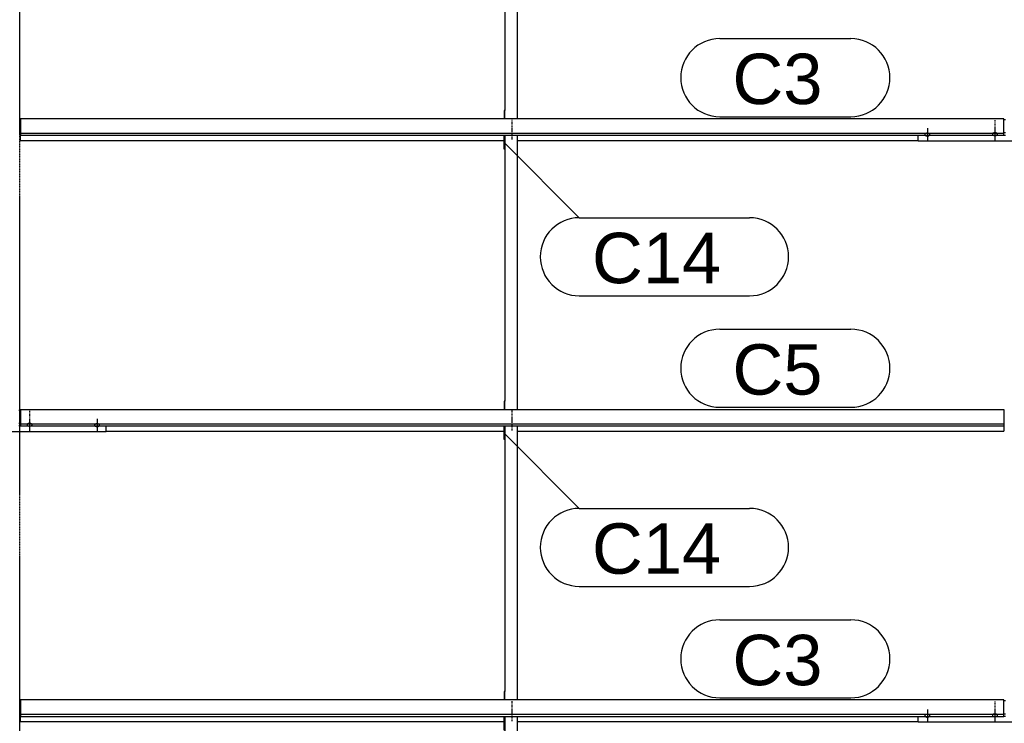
# Model space of a CAD drawing. Header units: millimetres. Extents: x -4888 to 73862, y -29046 to 15504.
# Tile 87 of 111: x 42000 to 45498, y 7215 to 9716. Entities that reach past the tile are written whole.
import ezdxf

# ---------------------------------------------------------------- set-up
doc = ezdxf.new("R2010")
doc.units = ezdxf.units.MM
doc.linetypes.add('DXK_LINE_DOT2', pattern=[3.9198, 1.9599, -1.9599])
doc.linetypes.add('DXK_LINE_DOT3', pattern=[5.9187, 2.979, -0.9799, 0.9799, -0.9799])
doc.styles.add('Arial', font='ARIAL.TTF', dxfattribs={"height": 0.2})

# ---------------------------------------------------------------- blocks, each defined once
blk = doc.blocks.new('Part-1953139-17175 - 1282')
at = {"color": 3, "linetype": 'Continuous'}
for p, q in [((45497, 7298.3), (42003, 7298.3)), ((42003, 7298.3), (42003, 7240.1)), ((45497, 7240.1), (45497, 7298.3)), ((42003, 7247.5), (45497, 7247.5)), ((42003, 7240.1), (45497, 7240.1)), ((42003, 7221.4), (42003, 7240.1)), ((42003, 7221.4), (43722, 7221.4)), ((43769, 7221.4), (45193, 7221.4))]:
    blk.add_line(p, q, dxfattribs=at)
blk = doc.blocks.new('Part-1953139-17174 - 1282')
at = {"color": 3, "linetype": 'Continuous'}
for p, q in [((42003, 8331.2), (45497, 8331.2)), ((42003, 8331.2), (42003, 8272.9)), ((45497, 8331.2), (45497, 8272.9)), ((42003, 8280.4), (45497, 8280.4)), ((42003, 8272.9), (45497, 8272.9)), ((45497, 8272.9), (45497, 8254.2)), ((42307, 8254.2), (43722, 8254.2)), ((43769, 8254.2), (45497, 8254.2))]:
    blk.add_line(p, q, dxfattribs=at)
blk = doc.blocks.new('Bolt-1953139-18695 - 1282')
at = {"color": 5, "linetype": 'DXK_LINE_DOT2'}
blk.add_line((43750, 8285.9), (43750, 8328.2), dxfattribs=at)
blk = doc.blocks.new('GridLine-1953139-4953 - 1282')
at = {"color": 174, "linetype": 'DXK_LINE_DOT3'}
blk.add_line((42000, -1750), (42000, 12340), dxfattribs=at)
blk = doc.blocks.new('Part-1953139-17173 - 1282')
at = {"color": 3, "linetype": 'Continuous'}
for p, q in [((45497, 9364), (42003, 9364)), ((42003, 9364), (42003, 9305.8)), ((45497, 9305.8), (45497, 9364)), ((42003, 9313.2), (45497, 9313.2)), ((42003, 9305.8), (45497, 9305.8)), ((42003, 9287.1), (42003, 9305.8)), ((42003, 9287.1), (43722, 9287.1)), ((43769, 9287.1), (45193, 9287.1))]:
    blk.add_line(p, q, dxfattribs=at)
blk = doc.blocks.new('Part-1953139-17577 - 1282')
at = {"color": 3, "linetype": 'Continuous'}
for p, q in [((45497, 9361.6), (45503, 9361.6)), ((45497, 9315), (45503, 9315)), ((45497, 9306.5), (45503, 9306.5)), ((45193, 9284.7), (45193, 9305.8)), ((45807, 9284.7), (45193, 9284.7)), ((45807, 9284.7), (45807, 9305.8))]:
    blk.add_line(p, q, dxfattribs=at)
blk = doc.blocks.new('Bolt-1953139-17580 - 1282')
at = {"color": 5, "linetype": 'Continuous'}
for p, q in [((45456.2, 9310.4), (45456, 9309.9)), ((45456, 9309.9), (45456, 9309.4)), ((45456, 9309.4), (45456, 9309)), ((45456, 9309), (45456.2, 9308.5)), ((45456.4, 9310.8), (45456.2, 9310.4)), ((45456.2, 9308.5), (45456.4, 9308.1)), ((45456.7, 9311.3), (45456.4, 9310.8)), ((45456.4, 9308.1), (45456.7, 9307.6)), ((45457.1, 9311.7), (45456.7, 9311.3)), ((45456.7, 9307.6), (45457.1, 9307.2)), ((45457.5, 9312.1), (45457.1, 9311.7)), ((45457.1, 9307.2), (45457.5, 9306.8)), ((45458, 9312.5), (45457.5, 9312.1)), ((45457.5, 9306.8), (45458, 9306.4)), ((45458.6, 9312.8), (45458, 9312.5)), ((45458, 9306.4), (45458.6, 9306.1)), ((45459.3, 9313.1), (45458.6, 9312.8)), ((45458.6, 9306.1), (45459.3, 9305.7)), ((45460, 9313.4), (45459.3, 9313.1)), ((45460.8, 9313.7), (45460, 9313.4)), ((45461.6, 9313.9), (45460.8, 9313.7)), ((45462.4, 9314), (45461.6, 9313.9)), ((45463.2, 9314.1), (45462.4, 9314)), ((45464.1, 9314.2), (45463.2, 9314.1)), ((45465, 9314.2), (45464.1, 9314.2)), ((45465, 9329.2), (45465, 9286.8)), ((45465.9, 9314.2), (45465, 9314.2)), ((45466.8, 9314.1), (45465.9, 9314.2)), ((45467.6, 9314), (45466.8, 9314.1)), ((45468.4, 9313.9), (45467.6, 9314)), ((45469.2, 9313.7), (45468.4, 9313.9)), ((45470, 9313.4), (45469.2, 9313.7)), ((45470.7, 9313.1), (45470, 9313.4)), ((45471.4, 9312.8), (45470.7, 9313.1)), ((45470.7, 9305.7), (45471.4, 9306.1)), ((45472, 9312.5), (45471.4, 9312.8)), ((45471.4, 9306.1), (45472, 9306.4)), ((45472.5, 9312.1), (45472, 9312.5)), ((45472, 9306.4), (45472.5, 9306.8)), ((45472.9, 9311.7), (45472.5, 9312.1)), ((45472.5, 9306.8), (45472.9, 9307.2)), ((45473.3, 9311.3), (45472.9, 9311.7)), ((45472.9, 9307.2), (45473.3, 9307.6)), ((45473.6, 9310.8), (45473.3, 9311.3)), ((45473.3, 9307.6), (45473.6, 9308.1)), ((45473.8, 9310.4), (45473.6, 9310.8)), ((45473.6, 9308.1), (45473.8, 9308.5)), ((45474, 9309.9), (45473.8, 9310.4)), ((45473.8, 9308.5), (45474, 9309)), ((45474, 9309.4), (45474, 9309.9)), ((45474, 9309), (45474, 9309.4)), ((45459.3, 9305.7), (45460, 9305.5)), ((45460, 9305.5), (45460.8, 9305.2)), ((45460.8, 9305.2), (45461.6, 9305)), ((45461.6, 9305), (45462.4, 9304.9)), ((45462.4, 9304.9), (45463.2, 9304.7)), ((45463.2, 9304.7), (45464.1, 9304.7)), ((45464.1, 9304.7), (45465, 9304.7)), ((45465, 9304.7), (45465.9, 9304.7)), ((45465.9, 9304.7), (45466.8, 9304.7)), ((45466.8, 9304.7), (45467.6, 9304.9)), ((45467.6, 9304.9), (45468.4, 9305)), ((45468.4, 9305), (45469.2, 9305.2)), ((45469.2, 9305.2), (45470, 9305.5)), ((45470, 9305.5), (45470.7, 9305.7))]:
    blk.add_line(p, q, dxfattribs=at)
blk = doc.blocks.new('Bolt-1953139-17581 - 1282')
at = {"color": 5, "linetype": 'DXK_LINE_DOT2'}
blk.add_line((45465, 9359), (45465, 9316.6), dxfattribs=at)
blk = doc.blocks.new('Bolt-1953139-17583 - 1282')
at = {"color": 5, "linetype": 'Continuous'}
for p, q in [((45216.2, 9309), (45216, 9308.6)), ((45216, 9308.6), (45216, 9308.1)), ((45216, 9308.1), (45216, 9307.6)), ((45216, 9307.6), (45216.2, 9307.2)), ((45216.4, 9309.5), (45216.2, 9309)), ((45216.2, 9307.2), (45216.4, 9306.7)), ((45216.7, 9309.9), (45216.4, 9309.5)), ((45216.4, 9306.7), (45216.7, 9306.3)), ((45217.1, 9310.3), (45216.7, 9309.9)), ((45216.7, 9306.3), (45217.1, 9305.8)), ((45217.5, 9310.8), (45217.1, 9310.3)), ((45218, 9311.1), (45217.5, 9310.8)), ((45218.6, 9311.5), (45218, 9311.1)), ((45219.3, 9311.8), (45218.6, 9311.5)), ((45220, 9312.1), (45219.3, 9311.8)), ((45220.8, 9312.3), (45220, 9312.1)), ((45221.6, 9312.5), (45220.8, 9312.3)), ((45222.4, 9312.7), (45221.6, 9312.5)), ((45223.2, 9312.8), (45222.4, 9312.7)), ((45224.1, 9312.9), (45223.2, 9312.8)), ((45225, 9312.9), (45224.1, 9312.9)), ((45225, 9330.6), (45225, 9288.3)), ((45225.9, 9312.9), (45225, 9312.9)), ((45226.8, 9312.8), (45225.9, 9312.9)), ((45227.6, 9312.7), (45226.8, 9312.8)), ((45228.4, 9312.5), (45227.6, 9312.7)), ((45229.2, 9312.3), (45228.4, 9312.5)), ((45230, 9312.1), (45229.2, 9312.3)), ((45230.7, 9311.8), (45230, 9312.1)), ((45231.4, 9311.5), (45230.7, 9311.8)), ((45232, 9311.1), (45231.4, 9311.5)), ((45232.5, 9310.8), (45232, 9311.1)), ((45232.9, 9310.3), (45232.5, 9310.8)), ((45233.3, 9309.9), (45232.9, 9310.3)), ((45232.9, 9305.8), (45233.3, 9306.3)), ((45233.6, 9309.5), (45233.3, 9309.9)), ((45233.3, 9306.3), (45233.6, 9306.7)), ((45233.8, 9309), (45233.6, 9309.5)), ((45233.6, 9306.7), (45233.8, 9307.2)), ((45234, 9308.6), (45233.8, 9309)), ((45233.8, 9307.2), (45234, 9307.6)), ((45234, 9308.1), (45234, 9308.6)), ((45234, 9307.6), (45234, 9308.1)), ((45217.1, 9305.8), (45217.5, 9305.4)), ((45217.5, 9305.4), (45218, 9305.1)), ((45218, 9305.1), (45218.6, 9304.7)), ((45218.6, 9304.7), (45219.3, 9304.4)), ((45219.3, 9304.4), (45220, 9304.1)), ((45220, 9304.1), (45220.8, 9303.9)), ((45220.8, 9303.9), (45221.6, 9303.7)), ((45221.6, 9303.7), (45222.4, 9303.5)), ((45222.4, 9303.5), (45223.2, 9303.4)), ((45223.2, 9303.4), (45224.1, 9303.3)), ((45224.1, 9303.3), (45225, 9303.3)), ((45225, 9303.3), (45225.9, 9303.3)), ((45225.9, 9303.3), (45226.8, 9303.4)), ((45226.8, 9303.4), (45227.6, 9303.5)), ((45227.6, 9303.5), (45228.4, 9303.7)), ((45228.4, 9303.7), (45229.2, 9303.9)), ((45229.2, 9303.9), (45230, 9304.1)), ((45230, 9304.1), (45230.7, 9304.4)), ((45230.7, 9304.4), (45231.4, 9304.7)), ((45231.4, 9304.7), (45232, 9305.1)), ((45232, 9305.1), (45232.5, 9305.4)), ((45232.5, 9305.4), (45232.9, 9305.8))]:
    blk.add_line(p, q, dxfattribs=at)
blk = doc.blocks.new('Part-1953139-17584 - 1282')
at = {"color": 3, "linetype": 'Continuous'}
for p, q in [((45497, 7295.9), (45503, 7295.9)), ((45497, 7249.3), (45503, 7249.3)), ((45193, 7219), (45193, 7240.1)), ((45807, 7219), (45193, 7219)), ((45497, 7240.8), (45503, 7240.8)), ((45807, 7219), (45807, 7240.1))]:
    blk.add_line(p, q, dxfattribs=at)
blk = doc.blocks.new('Bolt-1953139-17587 - 1282')
at = {"color": 5, "linetype": 'Continuous'}
for p, q in [((45456.2, 7244.7), (45456, 7244.2)), ((45456, 7244.2), (45456, 7243.7)), ((45456, 7243.7), (45456, 7243.3)), ((45456, 7243.3), (45456.2, 7242.8)), ((45456.4, 7245.1), (45456.2, 7244.7)), ((45456.2, 7242.8), (45456.4, 7242.3)), ((45456.7, 7245.6), (45456.4, 7245.1)), ((45456.4, 7242.3), (45456.7, 7241.9)), ((45457.1, 7246), (45456.7, 7245.6)), ((45456.7, 7241.9), (45457.1, 7241.5)), ((45457.5, 7246.4), (45457.1, 7246)), ((45458, 7246.8), (45457.5, 7246.4)), ((45458.6, 7247.1), (45458, 7246.8)), ((45459.3, 7247.4), (45458.6, 7247.1)), ((45460, 7247.7), (45459.3, 7247.4)), ((45460.8, 7248), (45460, 7247.7)), ((45461.6, 7248.2), (45460.8, 7248)), ((45462.4, 7248.3), (45461.6, 7248.2)), ((45463.2, 7248.4), (45462.4, 7248.3)), ((45464.1, 7248.5), (45463.2, 7248.4)), ((45465, 7248.5), (45464.1, 7248.5)), ((45465, 7263.5), (45465, 7221.1)), ((45465.9, 7248.5), (45465, 7248.5)), ((45466.8, 7248.4), (45465.9, 7248.5)), ((45467.6, 7248.3), (45466.8, 7248.4)), ((45468.4, 7248.2), (45467.6, 7248.3)), ((45469.2, 7248), (45468.4, 7248.2)), ((45470, 7247.7), (45469.2, 7248)), ((45470.7, 7247.4), (45470, 7247.7)), ((45471.4, 7247.1), (45470.7, 7247.4)), ((45472, 7246.8), (45471.4, 7247.1)), ((45472.5, 7246.4), (45472, 7246.8)), ((45472.9, 7246), (45472.5, 7246.4)), ((45473.3, 7245.6), (45472.9, 7246)), ((45472.9, 7241.5), (45473.3, 7241.9)), ((45473.6, 7245.1), (45473.3, 7245.6)), ((45473.3, 7241.9), (45473.6, 7242.3)), ((45473.8, 7244.7), (45473.6, 7245.1)), ((45473.6, 7242.3), (45473.8, 7242.8)), ((45474, 7244.2), (45473.8, 7244.7)), ((45473.8, 7242.8), (45474, 7243.3)), ((45474, 7243.7), (45474, 7244.2)), ((45474, 7243.3), (45474, 7243.7)), ((45457.1, 7241.5), (45457.5, 7241.1)), ((45457.5, 7241.1), (45458, 7240.7)), ((45458, 7240.7), (45458.6, 7240.3)), ((45458.6, 7240.3), (45459.3, 7240)), ((45459.3, 7240), (45460, 7239.7)), ((45460, 7239.7), (45460.8, 7239.5)), ((45460.8, 7239.5), (45461.6, 7239.3)), ((45461.6, 7239.3), (45462.4, 7239.1)), ((45462.4, 7239.1), (45463.2, 7239)), ((45463.2, 7239), (45464.1, 7239)), ((45464.1, 7239), (45465, 7238.9)), ((45465, 7238.9), (45465.9, 7239)), ((45465.9, 7239), (45466.8, 7239)), ((45466.8, 7239), (45467.6, 7239.1)), ((45467.6, 7239.1), (45468.4, 7239.3)), ((45468.4, 7239.3), (45469.2, 7239.5)), ((45469.2, 7239.5), (45470, 7239.7)), ((45470, 7239.7), (45470.7, 7240)), ((45470.7, 7240), (45471.4, 7240.3)), ((45471.4, 7240.3), (45472, 7240.7)), ((45472, 7240.7), (45472.5, 7241.1)), ((45472.5, 7241.1), (45472.9, 7241.5))]:
    blk.add_line(p, q, dxfattribs=at)
blk = doc.blocks.new('Bolt-1953139-17588 - 1282')
at = {"color": 5, "linetype": 'DXK_LINE_DOT2'}
blk.add_line((45465, 7293.3), (45465, 7250.9), dxfattribs=at)
blk = doc.blocks.new('Bolt-1953139-17590 - 1282')
at = {"color": 5, "linetype": 'Continuous'}
for p, q in [((45216.2, 7243.3), (45216, 7242.8)), ((45216, 7242.8), (45216, 7242.4)), ((45216, 7242.4), (45216, 7241.9)), ((45216, 7241.9), (45216.2, 7241.4)), ((45216.4, 7243.8), (45216.2, 7243.3)), ((45216.7, 7244.2), (45216.4, 7243.8)), ((45217.1, 7244.6), (45216.7, 7244.2)), ((45217.5, 7245), (45217.1, 7244.6)), ((45218, 7245.4), (45217.5, 7245)), ((45218.6, 7245.8), (45218, 7245.4)), ((45219.3, 7246.1), (45218.6, 7245.8)), ((45220, 7246.4), (45219.3, 7246.1)), ((45220.8, 7246.6), (45220, 7246.4)), ((45221.6, 7246.8), (45220.8, 7246.6)), ((45222.4, 7247), (45221.6, 7246.8)), ((45223.2, 7247.1), (45222.4, 7247)), ((45224.1, 7247.1), (45223.2, 7247.1)), ((45225, 7247.2), (45224.1, 7247.1)), ((45225, 7264.9), (45225, 7222.6)), ((45225.9, 7247.1), (45225, 7247.2)), ((45226.8, 7247.1), (45225.9, 7247.1)), ((45227.6, 7247), (45226.8, 7247.1)), ((45228.4, 7246.8), (45227.6, 7247)), ((45229.2, 7246.6), (45228.4, 7246.8)), ((45230, 7246.4), (45229.2, 7246.6)), ((45230.7, 7246.1), (45230, 7246.4)), ((45231.4, 7245.8), (45230.7, 7246.1)), ((45232, 7245.4), (45231.4, 7245.8)), ((45232.5, 7245), (45232, 7245.4)), ((45232.9, 7244.6), (45232.5, 7245)), ((45233.3, 7244.2), (45232.9, 7244.6)), ((45233.6, 7243.8), (45233.3, 7244.2)), ((45233.8, 7243.3), (45233.6, 7243.8)), ((45234, 7242.8), (45233.8, 7243.3)), ((45233.8, 7241.4), (45234, 7241.9)), ((45234, 7242.4), (45234, 7242.8)), ((45234, 7241.9), (45234, 7242.4)), ((45216.2, 7241.4), (45216.4, 7241)), ((45216.4, 7241), (45216.7, 7240.5)), ((45216.7, 7240.5), (45217.1, 7240.1)), ((45217.1, 7240.1), (45217.5, 7239.7)), ((45217.5, 7239.7), (45218, 7239.3)), ((45218, 7239.3), (45218.6, 7239)), ((45218.6, 7239), (45219.3, 7238.7)), ((45219.3, 7238.7), (45220, 7238.4)), ((45220, 7238.4), (45220.8, 7238.2)), ((45220.8, 7238.2), (45221.6, 7238)), ((45221.6, 7238), (45222.4, 7237.8)), ((45222.4, 7237.8), (45223.2, 7237.7)), ((45223.2, 7237.7), (45224.1, 7237.6)), ((45224.1, 7237.6), (45225, 7237.6)), ((45225, 7237.6), (45225.9, 7237.6)), ((45225.9, 7237.6), (45226.8, 7237.7)), ((45226.8, 7237.7), (45227.6, 7237.8)), ((45227.6, 7237.8), (45228.4, 7238)), ((45228.4, 7238), (45229.2, 7238.2)), ((45229.2, 7238.2), (45230, 7238.4)), ((45230, 7238.4), (45230.7, 7238.7)), ((45230.7, 7238.7), (45231.4, 7239)), ((45231.4, 7239), (45232, 7239.3)), ((45232, 7239.3), (45232.5, 7239.7)), ((45232.5, 7239.7), (45232.9, 7240.1)), ((45232.9, 7240.1), (45233.3, 7240.5)), ((45233.3, 7240.5), (45233.6, 7241)), ((45233.6, 7241), (45233.8, 7241.4))]:
    blk.add_line(p, q, dxfattribs=at)
blk = doc.blocks.new('Bolt-1953139-18696 - 1282')
at = {"color": 5, "linetype": 'DXK_LINE_DOT2'}
blk.add_line((43750, 8256.1), (43750, 8298.4), dxfattribs=at)
blk = doc.blocks.new('Bolt-1953139-18698 - 1282')
at = {"color": 5, "linetype": 'DXK_LINE_DOT2'}
blk.add_line((43750, 7253), (43750, 7295.4), dxfattribs=at)
blk = doc.blocks.new('Part-1953139-17766 - 1282')
at = {"color": 3, "linetype": 'Continuous'}
for p, q in [((41997, 8328.7), (42003, 8328.7)), ((41693, 8251.8), (41693, 8272.9)), ((41997, 8282.2), (42003, 8282.2)), ((41997, 8273.7), (42003, 8273.7)), ((42307, 8251.8), (42307, 8272.9)), ((42307, 8251.8), (41693, 8251.8))]:
    blk.add_line(p, q, dxfattribs=at)
blk = doc.blocks.new('Bolt-1953139-17769 - 1282')
at = {"color": 5, "linetype": 'Continuous'}
for p, q in [((42035, 8296.3), (42035, 8254)), ((42026.2, 8277.5), (42026, 8277.1)), ((42026, 8277.1), (42026, 8276.6)), ((42026, 8276.6), (42026, 8276.1)), ((42026, 8276.1), (42026.2, 8275.7)), ((42026.4, 8278), (42026.2, 8277.5)), ((42026.2, 8275.7), (42026.4, 8275.2)), ((42026.7, 8278.4), (42026.4, 8278)), ((42026.4, 8275.2), (42026.7, 8274.8)), ((42027.1, 8278.8), (42026.7, 8278.4)), ((42026.7, 8274.8), (42027.1, 8274.3)), ((42027.5, 8279.3), (42027.1, 8278.8)), ((42027.1, 8274.3), (42027.5, 8273.9)), ((42028, 8279.6), (42027.5, 8279.3)), ((42027.5, 8273.9), (42028, 8273.6)), ((42028.6, 8280), (42028, 8279.6)), ((42028, 8273.6), (42028.6, 8273.2)), ((42029.3, 8280.3), (42028.6, 8280)), ((42028.6, 8273.2), (42029.3, 8272.9)), ((42030, 8280.6), (42029.3, 8280.3)), ((42029.3, 8272.9), (42030, 8272.6)), ((42030.8, 8280.8), (42030, 8280.6)), ((42030, 8272.6), (42030.8, 8272.4)), ((42031.6, 8281), (42030.8, 8280.8)), ((42030.8, 8272.4), (42031.6, 8272.2)), ((42032.4, 8281.2), (42031.6, 8281)), ((42031.6, 8272.2), (42032.4, 8272)), ((42033.2, 8281.3), (42032.4, 8281.2)), ((42032.4, 8272), (42033.2, 8271.9)), ((42034.1, 8281.4), (42033.2, 8281.3)), ((42033.2, 8271.9), (42034.1, 8271.8)), ((42035, 8281.4), (42034.1, 8281.4)), ((42034.1, 8271.8), (42035, 8271.8)), ((42035.9, 8281.4), (42035, 8281.4)), ((42035, 8271.8), (42035.9, 8271.8)), ((42036.8, 8281.3), (42035.9, 8281.4)), ((42035.9, 8271.8), (42036.8, 8271.9)), ((42037.6, 8281.2), (42036.8, 8281.3)), ((42036.8, 8271.9), (42037.6, 8272)), ((42038.4, 8281), (42037.6, 8281.2)), ((42037.6, 8272), (42038.4, 8272.2)), ((42039.2, 8280.8), (42038.4, 8281)), ((42038.4, 8272.2), (42039.2, 8272.4)), ((42040, 8280.6), (42039.2, 8280.8)), ((42039.2, 8272.4), (42040, 8272.6)), ((42040.7, 8280.3), (42040, 8280.6)), ((42040, 8272.6), (42040.7, 8272.9)), ((42041.4, 8280), (42040.7, 8280.3)), ((42040.7, 8272.9), (42041.4, 8273.2)), ((42042, 8279.6), (42041.4, 8280)), ((42041.4, 8273.2), (42042, 8273.6)), ((42042.5, 8279.3), (42042, 8279.6)), ((42042, 8273.6), (42042.5, 8273.9)), ((42042.9, 8278.8), (42042.5, 8279.3)), ((42042.5, 8273.9), (42042.9, 8274.3)), ((42043.3, 8278.4), (42042.9, 8278.8)), ((42042.9, 8274.3), (42043.3, 8274.8)), ((42043.6, 8278), (42043.3, 8278.4)), ((42043.3, 8274.8), (42043.6, 8275.2)), ((42043.8, 8277.5), (42043.6, 8278)), ((42043.6, 8275.2), (42043.8, 8275.7)), ((42044, 8277.1), (42043.8, 8277.5)), ((42043.8, 8275.7), (42044, 8276.1)), ((42044, 8276.6), (42044, 8277.1)), ((42044, 8276.1), (42044, 8276.6))]:
    blk.add_line(p, q, dxfattribs=at)
blk = doc.blocks.new('Bolt-1953139-17770 - 1282')
at = {"color": 5, "linetype": 'DXK_LINE_DOT2'}
blk.add_line((42035, 8326.1), (42035, 8283.8), dxfattribs=at)
blk = doc.blocks.new('Bolt-1953139-17772 - 1282')
at = {"color": 5, "linetype": 'Continuous'}
for p, q in [((42275, 8297.8), (42275, 8255.4)), ((42266.2, 8276.2), (42266, 8275.7)), ((42266, 8275.7), (42266, 8275.2)), ((42266, 8275.2), (42266, 8274.8)), ((42266, 8274.8), (42266.2, 8274.3)), ((42266.4, 8276.6), (42266.2, 8276.2)), ((42266.2, 8274.3), (42266.4, 8273.8)), ((42266.7, 8277.1), (42266.4, 8276.6)), ((42266.4, 8273.8), (42266.7, 8273.4)), ((42267.1, 8277.5), (42266.7, 8277.1)), ((42266.7, 8273.4), (42267.1, 8273)), ((42267.5, 8277.9), (42267.1, 8277.5)), ((42267.1, 8273), (42267.5, 8272.6)), ((42268, 8278.3), (42267.5, 8277.9)), ((42267.5, 8272.6), (42268, 8272.2)), ((42268.6, 8278.6), (42268, 8278.3)), ((42268, 8272.2), (42268.6, 8271.8)), ((42269.3, 8278.9), (42268.6, 8278.6)), ((42268.6, 8271.8), (42269.3, 8271.5)), ((42270, 8279.2), (42269.3, 8278.9)), ((42269.3, 8271.5), (42270, 8271.3)), ((42270.8, 8279.5), (42270, 8279.2)), ((42270, 8271.3), (42270.8, 8271)), ((42271.6, 8279.7), (42270.8, 8279.5)), ((42270.8, 8271), (42271.6, 8270.8)), ((42272.4, 8279.8), (42271.6, 8279.7)), ((42271.6, 8270.8), (42272.4, 8270.7)), ((42273.2, 8279.9), (42272.4, 8279.8)), ((42272.4, 8270.7), (42273.2, 8270.5)), ((42274.1, 8280), (42273.2, 8279.9)), ((42273.2, 8270.5), (42274.1, 8270.5)), ((42275, 8280), (42274.1, 8280)), ((42274.1, 8270.5), (42275, 8270.4)), ((42275.9, 8280), (42275, 8280)), ((42275, 8270.4), (42275.9, 8270.5)), ((42276.8, 8279.9), (42275.9, 8280)), ((42275.9, 8270.5), (42276.8, 8270.5)), ((42277.6, 8279.8), (42276.8, 8279.9)), ((42276.8, 8270.5), (42277.6, 8270.7)), ((42278.4, 8279.7), (42277.6, 8279.8)), ((42277.6, 8270.7), (42278.4, 8270.8)), ((42279.2, 8279.5), (42278.4, 8279.7)), ((42278.4, 8270.8), (42279.2, 8271)), ((42280, 8279.2), (42279.2, 8279.5)), ((42279.2, 8271), (42280, 8271.3)), ((42280.7, 8278.9), (42280, 8279.2)), ((42280, 8271.3), (42280.7, 8271.5)), ((42281.4, 8278.6), (42280.7, 8278.9)), ((42280.7, 8271.5), (42281.4, 8271.8)), ((42282, 8278.3), (42281.4, 8278.6)), ((42281.4, 8271.8), (42282, 8272.2)), ((42282.5, 8277.9), (42282, 8278.3)), ((42282, 8272.2), (42282.5, 8272.6)), ((42282.9, 8277.5), (42282.5, 8277.9)), ((42282.5, 8272.6), (42282.9, 8273)), ((42283.3, 8277.1), (42282.9, 8277.5)), ((42282.9, 8273), (42283.3, 8273.4)), ((42283.6, 8276.6), (42283.3, 8277.1)), ((42283.3, 8273.4), (42283.6, 8273.8)), ((42283.8, 8276.2), (42283.6, 8276.6)), ((42283.6, 8273.8), (42283.8, 8274.3)), ((42284, 8275.7), (42283.8, 8276.2)), ((42283.8, 8274.3), (42284, 8274.8)), ((42284, 8275.2), (42284, 8275.7)), ((42284, 8274.8), (42284, 8275.2))]:
    blk.add_line(p, q, dxfattribs=at)
blk = doc.blocks.new('Part-1953139-18691 - 1282')
at = {"color": 3, "linetype": 'Continuous'}
for p, q in [((43722, 10289.3), (43722, 10338.6)), ((43724, 10338.6), (43724, 9393.6)), ((43769, 9364), (43769, 10338.6)), ((43724, 10289.3), (43722, 10289.3)), ((43724, 9393.6), (43722, 9393.6)), ((43722, 9393.6), (43722, 9364)), ((43724, 9364), (43724, 9393.6))]:
    blk.add_line(p, q, dxfattribs=at)
blk = doc.blocks.new('Bolt-1953139-18692 - 1282')
at = {"color": 5, "linetype": 'DXK_LINE_DOT2'}
blk.add_line((43750, 9318.8), (43750, 9361.1), dxfattribs=at)
blk = doc.blocks.new('Bolt-1953139-18693 - 1282')
at = {"color": 5, "linetype": 'DXK_LINE_DOT2'}
blk.add_line((43750, 9289), (43750, 9331.3), dxfattribs=at)
blk = doc.blocks.new('Part-1953139-18694 - 1282')
at = {"color": 3, "linetype": 'Continuous'}
for p, q in [((43722, 9256.4), (43722, 9305.8)), ((43724, 9305.8), (43724, 8360.7)), ((43769, 8331.2), (43769, 9305.8)), ((43724, 9256.4), (43722, 9256.4)), ((43724, 8360.7), (43722, 8360.7)), ((43722, 8360.7), (43722, 8331.2)), ((43724, 8331.2), (43724, 8360.7))]:
    blk.add_line(p, q, dxfattribs=at)
blk = doc.blocks.new('Part-1953139-18697 - 1282')
at = {"color": 3, "linetype": 'Continuous'}
for p, q in [((43722, 8223.6), (43722, 8272.9)), ((43724, 8272.9), (43724, 7327.9)), ((43769, 7298.3), (43769, 8272.9)), ((43724, 8223.6), (43722, 8223.6)), ((43724, 7327.9), (43722, 7327.9)), ((43722, 7327.9), (43722, 7298.3)), ((43724, 7298.3), (43724, 7327.9))]:
    blk.add_line(p, q, dxfattribs=at)
blk = doc.blocks.new('Bolt-1953139-18699 - 1282')
at = {"color": 5, "linetype": 'DXK_LINE_DOT2'}
blk.add_line((43750, 7223.2), (43750, 7265.6), dxfattribs=at)
blk = doc.blocks.new('Part-1953139-18700 - 1282')
at = {"color": 3, "linetype": 'Continuous'}
for p, q in [((43722, 7190.7), (43722, 7240.1)), ((43724, 7240.1), (43724, 6295)), ((43769, 6265.5), (43769, 7240.1)), ((43724, 7190.7), (43722, 7190.7)), ((43724, 6295), (43722, 6295)), ((43722, 6295), (43722, 6265.5)), ((43724, 6265.5), (43724, 6295))]:
    blk.add_line(p, q, dxfattribs=at)
blk = doc.blocks.new('Mark-1953139-19341 - 1282')
at = {"color": 136, "linetype": 'Continuous'}
for p, q in [((44487.5, 9649), (44953.2, 9649)), ((44487.5, 9371.5), (44953.2, 9371.5))]:
    blk.add_line(p, q, dxfattribs=at)
for centre, start, end in [((44487.5, 9510.3), 90, 270), ((44953.2, 9510.3), 270, 90)]:
    blk.add_arc(centre, 138.7, start, end, dxfattribs=at)
at = {"color": 0}
blk.add_wipeout([(44852, 9416.5), (44852, 9604), (44532.5, 9604), (44532.5, 9416.5)], dxfattribs=at)
blk.add_wipeout([(44852, 9416.5), (44852, 9604), (44532.5, 9604), (44532.5, 9416.5)], dxfattribs=at)
at = {"color": 2, "style": 'Arial'}
blk.add_text('C3', height=179.08, dxfattribs=at).set_placement((44532.5, 9416.5))
blk = doc.blocks.new('Mark-1953139-19715 - 1282')
at = {"color": 136, "linetype": 'Continuous'}
for p, q in [((43723.2, 8244.6), (43988.4, 7979.5)), ((43988.4, 7979.5), (44593.2, 7979.5)), ((43988.4, 7702), (44593.2, 7702))]:
    blk.add_line(p, q, dxfattribs=at)
for centre, start, end in [((43988.4, 7840.7), 90, 270), ((44593.2, 7840.7), 270, 90)]:
    blk.add_arc(centre, 138.7, start, end, dxfattribs=at)
at = {"color": 0}
blk.add_wipeout([(44491.9, 7747), (44491.9, 7934.5), (44033.4, 7934.5), (44033.4, 7747)], dxfattribs=at)
blk.add_wipeout([(44491.9, 7747), (44491.9, 7934.5), (44033.4, 7934.5), (44033.4, 7747)], dxfattribs=at)
at = {"color": 2, "style": 'Arial'}
blk.add_text('C14', height=179.08, dxfattribs=at).set_placement((44033.4, 7747))
blk = doc.blocks.new('Mark-1953139-19342 - 1282')
at = {"color": 136, "linetype": 'Continuous'}
for p, q in [((44487.5, 8616.2), (44953.2, 8616.2)), ((44487.5, 8338.7), (44953.2, 8338.7))]:
    blk.add_line(p, q, dxfattribs=at)
for centre, radius, start, end in [((44487.5, 8477.4), 138.7, 90, 270), ((44953.2, 8477.4), 138.8, 270, 90)]:
    blk.add_arc(centre, radius, start, end, dxfattribs=at)
at = {"color": 0}
blk.add_wipeout([(44852, 8383.7), (44852, 8571.2), (44532.5, 8571.2), (44532.5, 8383.7)], dxfattribs=at)
blk.add_wipeout([(44852, 8383.7), (44852, 8571.2), (44532.5, 8571.2), (44532.5, 8383.7)], dxfattribs=at)
at = {"color": 2, "style": 'Arial'}
blk.add_text('C5', height=179.08, dxfattribs=at).set_placement((44532.5, 8383.7))
blk = doc.blocks.new('Mark-1953139-19343 - 1282')
at = {"color": 136, "linetype": 'Continuous'}
for p, q in [((44487.5, 7583.3), (44953.2, 7583.3)), ((44487.5, 7305.8), (44953.2, 7305.8))]:
    blk.add_line(p, q, dxfattribs=at)
for centre, start, end in [((44487.5, 7444.6), 90, 270), ((44953.2, 7444.6), 270, 90)]:
    blk.add_arc(centre, 138.7, start, end, dxfattribs=at)
at = {"color": 0}
blk.add_wipeout([(44852, 7350.8), (44852, 7538.3), (44532.5, 7538.3), (44532.5, 7350.8)], dxfattribs=at)
blk.add_wipeout([(44852, 7350.8), (44852, 7538.3), (44532.5, 7538.3), (44532.5, 7350.8)], dxfattribs=at)
at = {"color": 2, "style": 'Arial'}
blk.add_text('C3', height=179.08, dxfattribs=at).set_placement((44532.5, 7350.8))
blk = doc.blocks.new('Mark-1953139-19714 - 1282')
at = {"color": 136, "linetype": 'Continuous'}
for p, q in [((43723.2, 9277.5), (43988.4, 9012.3)), ((43988.4, 9012.3), (44593.2, 9012.3)), ((43988.4, 8734.8), (44593.2, 8734.8))]:
    blk.add_line(p, q, dxfattribs=at)
for centre, start, end in [((43988.4, 8873.6), 90, 270), ((44593.2, 8873.6), 270, 90)]:
    blk.add_arc(centre, 138.7, start, end, dxfattribs=at)
at = {"color": 0}
blk.add_wipeout([(44491.9, 8779.8), (44491.9, 8967.3), (44033.4, 8967.3), (44033.4, 8779.8)], dxfattribs=at)
blk.add_wipeout([(44491.9, 8779.8), (44491.9, 8967.3), (44033.4, 8967.3), (44033.4, 8779.8)], dxfattribs=at)
at = {"color": 2, "style": 'Arial'}
blk.add_text('C14', height=179.08, dxfattribs=at).set_placement((44033.4, 8779.8))

msp = doc.modelspace()

# ---------------------------------------------------------------- block references
for name in ['GridLine-1953139-4953 - 1282', 'Part-1953139-18691 - 1282', 'Part-1953139-17173 - 1282', 'Bolt-1953139-18692 - 1282', 'Part-1953139-17577 - 1282', 'Bolt-1953139-17581 - 1282', 'Bolt-1953139-18693 - 1282', 'Bolt-1953139-17583 - 1282', 'Bolt-1953139-17580 - 1282', 'Part-1953139-18694 - 1282', 'Part-1953139-17766 - 1282', 'Part-1953139-17174 - 1282', 'Bolt-1953139-18695 - 1282', 'Bolt-1953139-17769 - 1282', 'Bolt-1953139-17770 - 1282', 'Bolt-1953139-17772 - 1282', 'Bolt-1953139-18696 - 1282', 'Part-1953139-18697 - 1282', 'Part-1953139-17175 - 1282', 'Bolt-1953139-18698 - 1282', 'Part-1953139-17584 - 1282', 'Bolt-1953139-17588 - 1282', 'Bolt-1953139-18699 - 1282', 'Bolt-1953139-17590 - 1282', 'Bolt-1953139-17587 - 1282', 'Part-1953139-18700 - 1282']:
    msp.add_blockref(name, (0, 0))

# ---------------------------------------------------------------- next in the draw order: block references
for name in ['Mark-1953139-19341 - 1282', 'Mark-1953139-19714 - 1282', 'Mark-1953139-19342 - 1282', 'Mark-1953139-19715 - 1282', 'Mark-1953139-19343 - 1282']:
    msp.add_blockref(name, (0, 0))

doc.saveas('drawing.dxf')
